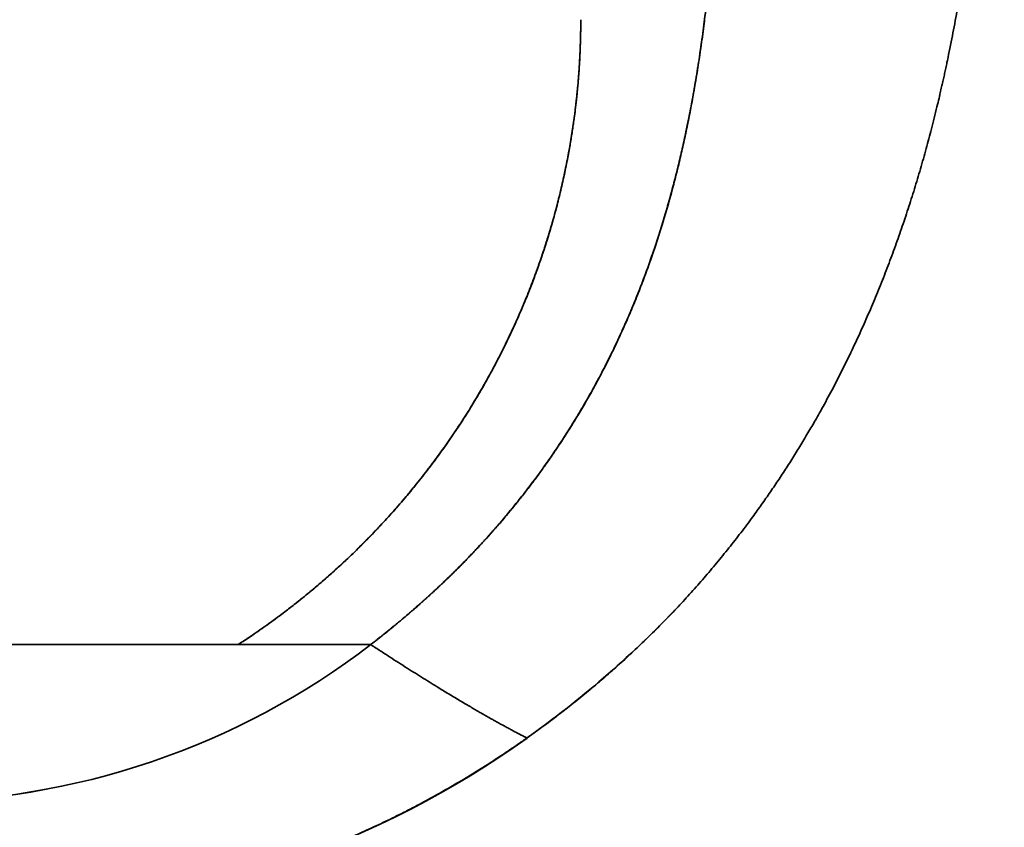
# Model space of a CAD drawing. Extents: x 46 to 342, y 25 to 270.
# Tile 95 of 256: x 266.2 to 272.66, y 58.96 to 64.26. Entities that reach past the tile are written whole.
import ezdxf

# ---------------------------------------------------------------- set-up
doc = ezdxf.new("R2010")
doc.units = 0
doc.layers.get('0').update_dxf_attribs({"lineweight": 13})

# ---------------------------------------------------------------- blocks, each defined once
blk = doc.blocks.new('BLOCK1')
at = {"color": 7, "lineweight": 35}
for p, q in [((-864.29, 81.7), (-908.756, 81.7)), ((-908.756, 81.7), (-867.766, 81.7))]:
    blk.add_line(p, q, dxfattribs=at)
at = {"color": 7, "lineweight": 35, "ltscale": 0.086873}
blk.add_line((-867.766, 81.7), (-864.291, 81.7), dxfattribs=at)
at = {"color": 7, "lineweight": 35}
for centre, radius, start, end in [((-876.168, 101.635), 27.502, 305.5173, 316.1608), ((-876.464, 97.555), 19.99, 269.9792, 307.5173), ((-876.465, 97.555), 19.99, 269.9817, 307.5202), ((-874.671, 99.496), 24.892, 272.7089, 305.5732)]:
    blk.add_arc(centre, radius, start, end, dxfattribs=at)
for points, knots in [([(-935.85, 74.656), (-935.325, 74.666), (-934.8, 74.673), (-934.276, 74.677), (-933.228, 74.679), (-932.178, 74.674), (-931.653, 74.671), (-930.419, 74.664), (-929.184, 74.658), (-928.474, 74.656), (-927.054, 74.654), (-925.634, 74.654), (-924.925, 74.654), (-922.166, 74.657), (-919.409, 74.658), (-916.959, 74.656), (-913.551, 74.651), (-910.142, 74.647), (-909.575, 74.646), (-907.013, 74.641), (-904.451, 74.637), (-903.249, 74.636), (-898.042, 74.635), (-892.834, 74.644), (-888.828, 74.646), (-883.403, 74.576), (-877.978, 74.516), (-876.607, 74.506), (-873.964, 74.55), (-871.336, 74.806), (-870.14, 74.989), (-867.692, 75.521), (-865.332, 76.37), (-864.15, 76.888), (-862.264, 77.863), (-860.489, 79.022), (-859.803, 79.508), (-856.597, 81.973), (-853.903, 85.033), (-852.189, 87.799), (-850.441, 91.835), (-849.352, 96.074), (-849.105, 97.21), (-848.639, 99.765), (-848.333, 102.342), (-848.201, 103.772), (-847.928, 107.418), (-847.786, 111.071), (-847.726, 113.346), (-847.687, 115.811), (-847.677, 118.276), (-847.676, 118.522), (-847.676, 118.767), (-847.676, 119.012)], [0, 0, 0, 0, 0, 0, 6.1738, 6.1738, 6.1738, 12.347601, 12.347601, 12.347601, 20.674235, 20.674235, 20.674235, 29.000869, 29.000869, 29.000869, 53.037649, 53.037649, 53.037649, 69.005071, 69.005071, 69.005071, 83.107759, 83.107759, 83.107759, 130.116283, 130.116283, 130.116283, 146.78261, 146.78261, 146.78261, 161.087777, 161.087777, 161.087777, 176.168755, 176.168755, 176.168755, 185.922772, 185.922772, 185.922772, 223.573462, 223.573462, 223.573462, 237.173051, 237.173051, 237.173051, 254.014924, 254.014924, 254.014924, 280.069973, 280.069973, 280.069973, 282.946941, 282.946941, 282.946941, 282.946941, 282.946941, 282.946941]), ([(-864.291, 81.7), (-863.528, 82.288), (-862.799, 82.908), (-862.117, 83.545), (-860.313, 85.434), (-858.83, 87.568), (-858.029, 89.015), (-856.514, 92.515), (-855.695, 96.271), (-855.418, 98.449), (-855.016, 103.851), (-855.059, 109.315), (-855.113, 112.536), (-855.209, 115.764), (-855.343, 119.012)], [0, 0, 0, 0, 0, 0, 6.749382, 6.749382, 6.749382, 18.576535, 18.576535, 18.576535, 34.080703, 34.080703, 34.080703, 56.819173, 56.819173, 56.819173, 56.819173, 56.819173, 56.819173]), ([(-855.15, 103.214), (-855.24, 100.747), (-855.418, 98.294), (-855.735, 95.855), (-856.595, 92.266), (-858.115, 88.947), (-858.708, 87.865), (-859.747, 86.266), (-860.967, 84.793), (-861.418, 84.29), (-862.047, 83.643), (-862.711, 83.026), (-862.879, 82.874), (-863.254, 82.541), (-863.64, 82.217), (-863.855, 82.042), (-864.071, 81.869), (-864.29, 81.7)], [0, 0, 0, 0, 0, 0, 18.032133, 18.032133, 18.032133, 27.233952, 27.233952, 27.233952, 32.230214, 32.230214, 32.230214, 33.89906, 33.89906, 33.89906, 35.915945, 35.915945, 35.915945, 35.915945, 35.915945, 35.915945]), ([(-858.782, 98.095), (-858.782, 97.908), (-858.784, 97.72), (-858.789, 97.533), (-858.803, 97.157), (-858.825, 96.782), (-858.839, 96.594), (-858.951, 95.269), (-859.179, 93.95), (-859.457, 92.835), (-860.431, 89.885), (-861.99, 87.152), (-863.182, 85.567), (-864.854, 83.841), (-866.763, 82.387), (-867.092, 82.15), (-867.426, 81.921), (-867.766, 81.7)], [0, 0, 0, 0, 0, 0, 1.374328, 1.374328, 1.374328, 2.748656, 2.748656, 2.748656, 11.07904, 11.07904, 11.07904, 25.16238, 25.16238, 25.16238, 28.014466, 28.014466, 28.014466, 28.014466, 28.014466, 28.014466]), ([(-867.766, 81.7), (-866.089, 82.789), (-864.541, 84.087), (-863.166, 85.577), (-860.867, 88.821), (-859.461, 92.491), (-859.003, 94.361), (-858.782, 96.243), (-858.782, 98.095)], [0, 0, 0, 0, 0, 0, 13.901249, 13.901249, 13.901249, 27.412381, 27.412381, 27.412381, 27.412381, 27.412381, 27.412381])]:
    blk.add_open_spline(points, degree=5, knots=knots, dxfattribs=at)
for points in [[(-860.19, 79.25), (-860.617, 79.464), (-861.2, 79.776), (-861.986, 80.23), (-863.015, 80.867), (-864.29, 81.7)], [(-864.29, 81.7), (-863.015, 80.867), (-861.986, 80.23), (-861.2, 79.776), (-860.617, 79.464), (-860.19, 79.25)]]:
    blk.add_open_spline(points, degree=5, dxfattribs=at)

msp = doc.modelspace()

# ---------------------------------------------------------------- block references
at = {"lineweight": 0, "xscale": 0.25, "yscale": 0.25, "zscale": 0.25}
msp.add_blockref('BLOCK1', (484.5779, 39.7324), dxfattribs=at)

doc.saveas('drawing.dxf')
